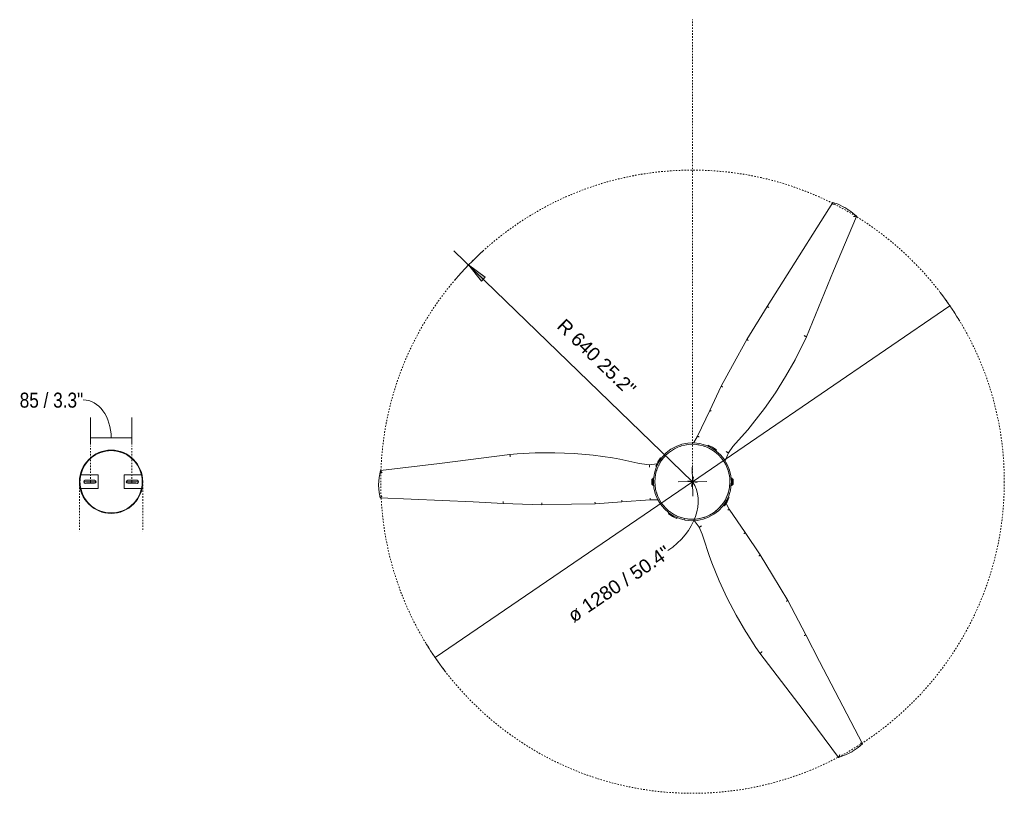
# Model space of a CAD drawing. Header units: millimetres. Extents: x 5770 to 11194, y -2860 to 7544.
# Tile 3 of 3: x 9173 to 11194, y 5955 to 7544. Entities that reach past the tile are written whole.
import ezdxf

# ---------------------------------------------------------------- set-up
doc = ezdxf.new("R2010")
doc.units = ezdxf.units.MM
doc.linetypes.add('Dash', pattern=[6, 3, -3])
doc.layers.add('A-ANNO-DIMS', color=7, linetype='Dash', lineweight=9, true_color=0xd2d2d2)
doc.layers.add('A-ANNO-DIMS-14', color=7, linetype='Continuous', lineweight=9)
doc.layers.add('E-LITE-EQPM', color=7, linetype='Continuous', lineweight=20)
doc.styles.add('Arial', font='arial.ttf', dxfattribs={"height": 28})
doc.styles.add('Arial Narrow', font='ARIALN.TTF', dxfattribs={"height": 30.8})
doc.dimstyles.new('Diameter_-_3mm_Arial', dxfattribs={"dimscale": 304.8, "dimtxt": 28.567263, "dimasz": 0, "dimexe": 0.110236, "dimexo": 0, "dimgap": 0.068898, "dimtad": 1, "dimjust": 3, "dimdec": 0, "dimzin": 0, "dimdsep": 46, "dimtxsty": 'Arial', "dimblk1": 'NONE', "dimblk2": 'NONE', "dimsah": 1, "dimcen": 0.09, "dimadec": 0, "dimazin": 0, "dimtfac": 1, "dimtdec": 4, "dimtix": 1, "dimtmove": 0, "dimatfit": 2, "dimfxl": 1, "dimtvp": 1, "dimtolj": 1, "dimtzin": 0, "dimarcsym": 2})
doc.dimstyles.new('FARO_-_2_2mm_Arial_Narrow_mm_Inch_Right', dxfattribs={"dimscale": 304.8, "dimtxt": 31.521674, "dimasz": 0, "dimexe": 0.137795, "dimexo": 0.0625, "dimgap": 0.022966, "dimtad": 1, "dimdec": 0, "dimzin": 0, "dimdsep": 46, "dimtxsty": 'Arial Narrow', "dimblk1": 'NONE', "dimblk2": 'NONE', "dimsah": 1, "dimcen": 0.09, "dimadec": 0, "dimazin": 0, "dimtfac": 1, "dimtdec": 4, "dimtix": 1, "dimtmove": 1, "dimatfit": 3, "dimfxl": 0.045932, "dimfxlon": 1, "dimtvp": 1, "dimtolj": 1, "dimtzin": 0, "dimarcsym": 2})
doc.dimstyles.new('Radial_-_3mm_Arial', dxfattribs={"dimscale": 304.8, "dimtxt": 28.567263, "dimasz": 0.137795, "dimexe": 0.137795, "dimexo": 0, "dimgap": 0.080381, "dimtad": 1, "dimjust": 3, "dimdec": 0, "dimzin": 0, "dimdsep": 46, "dimtxsty": 'Arial', "dimsah": 1, "dimcen": 0.09, "dimdle": 0.137795, "dimadec": 0, "dimazin": 0, "dimtfac": 1, "dimtdec": 4, "dimtix": 1, "dimtmove": 0, "dimatfit": 2, "dimfxl": 1, "dimtvp": 1, "dimtfill": 1, "dimtolj": 1, "dimtzin": 0, "dimarcsym": 2})

# ---------------------------------------------------------------- blocks, each defined once
blk = doc.blocks.new('32043 - 32043 MINI TUBEFAN Matt black ceiling fan with DC motor-516760-Planta_PDF')
at = {"layer": 'E-LITE-EQPM'}
for p, q in [((44.3, 388.8), (47.2, 309)), ((47.2, 309), (46.2, 248.2)), ((46.2, 248.2), (45.2, 199.8)), ((45.2, 199.8), (41.3, 144.8)), ((41.3, 144.8), (37, 86.6)), ((41.3, 144.8), (41.2, 144.8)), ((-7.5, 80.4), (-7.5, 81.4)), ((0, 81.4), (-7.4, 81.4)), ((-5.5, 81.4), (-5.5, 83.3)), ((0, 83.3), (-5.5, 83.3)), ((5.5, 83.3), (0, 83.3)), ((7.4, 81.4), (0, 81.4)), ((5.5, 83.3), (5.5, 81.4)), ((7.5, 81.4), (7.5, 80.4)), ((-48.1, 63.9), (-49.2, 65.6)), ((-32.3, 75.4), (-31.3, 73.6)), ((-12, 76.1), (-12.3, 76)), ((0, 80.4), (-7.4, 80.4)), ((-3.2, 79.8), (-3.2, 80.4)), ((7.4, 80.4), (0, 80.4)), ((3.2, 80.4), (3.2, 79.8)), ((65.6, 49.2), (63.9, 48.1)), ((75.4, 32.3), (73.6, 31.3)), ((-146.6, -35.5), (-93.9, -10.4)), ((-196.4, -59.3), (-146.6, -35.5)), ((-146.6, -35.5), (-146.6, -35.6)), ((-75.4, -32.3), (-73.6, -31.3)), ((-238.9, -82.3), (-196.4, -59.3)), ((-63.9, -48.1), (-65.6, -49.2)), ((-54.7, -54.2), (-54.5, -54.4)), ((-7.5, -81.4), (-7.5, -80.4)), ((0, -80.4), (-7.4, -80.4)), ((-3.2, -80.4), (-3.2, -79.8)), ((7.4, -80.4), (0, -80.4)), ((3.2, -79.8), (3.2, -80.4)), ((7.5, -80.4), (7.5, -81.4)), ((32.3, -75.4), (31.3, -73.6)), ((56.1, -75.7), (44.3, -69)), ((48.1, -63.9), (49.2, -65.6)), ((104.4, -108.4), (56.1, -75.7)), ((-292.2, -111.5), (-238.9, -82.3)), ((0, -81.4), (-7.4, -81.4)), ((-5.5, -83.3), (-5.5, -81.4)), ((0, -83.3), (-5.5, -83.3)), ((7.4, -81.4), (0, -81.4)), ((5.5, -83.3), (0, -83.3)), ((5.5, -81.4), (5.5, -83.3)), ((-360.1, -153.5), (-292.2, -111.5)), ((104.4, -108.4), (104.5, -108.3)), ((150.1, -139.3), (104.4, -108.4)), ((191.5, -164.4), (150.1, -139.3)), ((243.7, -195.5), (191.5, -164.4)), ((314.2, -232.9), (243.7, -195.5))]:
    blk.add_line(p, q, dxfattribs=at)
at = {"layer": 'E-LITE-EQPM', "flags": 128}
for points in [[(-56.3, 374.6), (-37.6, 519.5), (-23.5, 640.3)], [(-23.4, 640.4), (-8.6, 643.2), (6.4, 644.1), (6.7, 644.1)], [(6.7, 644.1), (21.7, 643.1), (33.1, 641)], [(33.1, 641), (41.3, 450), (44.3, 388.8)], [(-59.6, 322.8), (-57.6, 359.8), (-56.3, 374.6)], [(-48.9, 164.4), (-54.4, 203.5), (-58, 242.9), (-59.7, 282.5), (-59.6, 322.1), (-59.6, 322.8)], [(-38.5, 112.2), (-46.2, 148.7), (-48.9, 164.4)], [(41.2, 144.8), (40.8, 144.9), (40.2, 144.9), (39.5, 145), (38.6, 145), (37.7, 145.1)], [(-35.1, 88.1), (-36.8, 103.6), (-38.5, 112.2)], [(-37, 73.2), (-35.1, 88.1), (-35.1, 88.1)], [(37, 86.6), (37.2, 71.3), (37.3, 70.6)], [(0, -80), (-12.3, -79.1), (-24.2, -76.2), (-35.6, -71.6), (-46.2, -65.3), (-55.6, -57.5), (-63.8, -48.3), (-70.4, -37.9), (-75.4, -26.7), (-78.6, -14.8), (-80, -2.6), (-79.4, 9.7), (-77, 21.7), (-72.8, 33.3), (-66.8, 44), (-59.3, 53.7), (-50.3, 62.2), (-40.2, 69.2), (-29.1, 74.5), (-17.4, 78.1), (-5.2, 79.8), (0, 80)], [(-34.1, 69), (-34.9, 68.6), (-35.4, 68.3)], [(-23.2, 73.4), (-23.8, 73.2), (-24.6, 72.9)], [(0, 80), (12.3, 79.1), (24.2, 76.2), (35.6, 71.6), (46.2, 65.3), (55.6, 57.5), (63.8, 48.3), (70.4, 37.9), (75.4, 26.7), (78.6, 14.8), (80, 2.6), (79.4, -9.7), (77, -21.7), (72.8, -33.3), (66.8, -44), (59.3, -53.7), (50.3, -62.2), (40.2, -69.2), (29.1, -74.5), (17.4, -78.1), (5.2, -79.8), (0, -80)], [(13.6, 75.7), (12.5, 76), (12, 76)], [(25.5, 72.5), (24.2, 73.1), (23, 73.4)], [(36.2, 67.9), (35.3, 68.4), (33.7, 69.1)], [(45.9, 61.8), (45.6, 62.1), (44.2, 62.9)], [(64, 42.5), (62.5, 45), (61.8, 45.9)], [(-72.7, 25), (-73.2, 24), (-73.4, 23.2)], [(-68.2, 35.7), (-68.5, 35.1), (-68.9, 34.2)], [(69.8, 32.2), (68.7, 34.7), (67.7, 36.5)], [(73.8, 21.6), (73.3, 23.5), (72.1, 26.4)], [(-75.8, 13.1), (-76, 12.2), (-76, 11.9)], [(76.2, 10.2), (76.1, 11.8), (75.2, 15.6)], [(76.5, -6), (77, -0.2), (77, 0.1)], [(-93.9, -10.4), (-80.7, -2.7), (-79.9, -2.1)], [(-76.1, -11.4), (-76.1, -11.8), (-75.8, -13.2)], [(74.9, -16.8), (76, -12.2), (76.2, -10.5)], [(79.8, -3.6), (93.4, -13.9), (93.5, -13.9)], [(93.5, -13.9), (107.7, -20.2), (116.1, -23)], [(-146.6, -35.6), (-146.4, -35.9), (-146.2, -36.4), (-145.9, -37.1), (-145.5, -37.9), (-145.1, -38.8)], [(-73.6, -22.3), (-73.3, -23.5), (-72.5, -25.4)], [(-69.6, -32.7), (-68.7, -34.7), (-67.9, -36.1)], [(67.1, -37.4), (68.5, -35.1), (70.1, -31.3)], [(71.7, -27.5), (73.2, -24), (73.8, -21.2)], [(116.1, -23), (151.5, -34.6), (166.4, -40)], [(166.4, -40), (203.1, -54.9), (239, -71.5), (274.2, -89.7), (308.4, -109.6), (309, -110)], [(-63.9, -42.7), (-62.5, -45), (-61.8, -45.8)], [(40.5, -65.2), (45.2, -62.3), (54.4, -54.5), (62.2, -45.4), (65.1, -40.7)], [(-59.5, -73.8), (-72.2, -82.9), (-78.8, -88.7)], [(-43.3, -67.1), (-59.5, -73.8), (-59.5, -73.8)], [(-46.4, -61.3), (-45.6, -62.1), (-42.3, -64.1)], [(-37.1, -67.3), (-35.3, -68.4), (-32.1, -69.8)], [(-27.2, -71.8), (-24.2, -73.1), (-21.6, -73.7)], [(-16.8, -74.9), (-12.5, -76), (-10.7, -76.1)], [(-6.7, -76.5), (-0.5, -77), (0, -77)], [(0, -77), (12, -76.1), (17.2, -74.8)], [(21, -73.9), (23.8, -73.2), (27.6, -71.7)], [(31.1, -70.2), (34.9, -68.6), (37.4, -67.1)], [(-78.8, -88.7), (-106.7, -113.4), (-119, -123.6)], [(104.5, -108.3), (104.7, -108), (105.1, -107.6), (105.5, -107), (106, -106.2), (106.5, -105.4)], [(309, -110), (340.1, -130.2), (352.3, -138.7)], [(-119, -123.6), (-150.3, -147.7), (-182.8, -170.3), (-216.3, -191.3), (-250.7, -210.8), (-251.4, -211.2)], [(352.3, -138.7), (468.4, -227.3), (566, -299.9)], [(-573.8, -288), (-411.9, -186.4), (-360.1, -153.5)], [(-251.4, -211.2), (-284.6, -227.8), (-298, -234)], [(-298, -234), (-433.2, -289.4), (-545.2, -336.8)], [(538.3, -349.2), (368.8, -260.9), (314.2, -232.9)], [(-563.4, -312.5), (-570, -298.9), (-573.8, -288.1)], [(566.1, -300), (561.1, -314.2), (554.4, -327.7), (554.2, -327.9)], [(-545.3, -336.8), (-555.1, -325.3), (-563.3, -312.7), (-563.4, -312.5)], [(554.2, -327.9), (545.9, -340.4), (538.4, -349.2)]]:
    blk.add_lwpolyline(points, dxfattribs=at)
at = {"layer": 'E-LITE-EQPM'}
for centre, radius, start, end in [((0, 0), 82, 113.1712, 126.8288), ((0, 0), 80, 114.2907, 127.0003), ((0, 0), 80, 30, 37.0003), ((0, 0), 82, 23.1712, 36.8288), ((0, 0), 80, 22.9997, 28.5299), ((0.2, -0.3), 77.8, 11.525, 12.477), ((0, 0), 82, 203.1712, 216.8288), ((0, 0), 80, 202.9997, 208.5299), ((0, 0), 80, 210, 217.0003), ((0, 0), 82, 293.1712, 306.8288), ((0, 0), 80, 294.2907, 307.0003)]:
    blk.add_arc(centre, radius, start, end, dxfattribs=at)
for points, knots in [([(-23.4, 640.2), (-23.4, 640.3), (-23.5, 640.4), (-23.4, 640.4), (-23.4, 640.4)], [-0.2, -0.2, -0.2, -0.2, -0.1, -0.0267368, -0.0267368, -0.0267368, -0.0267368]), ([(-23.4, 640.4), (-23.3, 640.4), (-23.2, 640.4), (-22.9, 640.2), (-22.6, 640.1), (-22.4, 639.9), (-22.2, 639.8), (-22, 639.6), (-21.8, 639.5), (-21.6, 639.4), (-21.4, 639.2), (-21.1, 639), (-20.8, 638.8), (-20.5, 638.5), (-20.2, 638.2), (-19.5, 637.6), (-18.9, 637.1), (-18.5, 636.8)], [-1, -1, -1, -1, -0.9, -0.8, -0.75, -0.7, -0.65, -0.6, -0.575, -0.55, -0.5, -0.45, -0.4, -0.35, -0.3, -0.2, 0, 0, 0, 0]), ([(33, 641), (33.1, 641), (33.1, 641), (33.1, 640.9), (33.1, 640.8), (33, 640.7), (32.9, 640.6), (32.8, 640.4), (32.6, 640.2), (32.5, 640.1), (32.4, 640), (32.2, 639.8), (32, 639.6), (31.8, 639.4), (31.5, 639.1), (31.3, 638.9), (31, 638.7), (30.7, 638.3), (30.2, 637.9), (29.8, 637.5), (29.6, 637.4)], [-1, -1, -1, -1, -0.9, -0.85, -0.8, -0.75, -0.7, -0.65, -0.6, -0.575, -0.55, -0.5, -0.45, -0.4, -0.35, -0.3, -0.25, -0.2, -0.1, 0, 0, 0, 0]), ([(47.2, 309), (47.2, 309), (47.1, 309), (46.8, 309), (46, 309), (44.9, 309), (44, 309), (43.5, 308.9)], [-0.8787324, -0.8787324, -0.8787324, -0.8787324, -0.8, -0.6, -0.4, -0.2, 0, 0, 0, 0]), ([(45.2, 199.8), (45.2, 199.8), (45.2, 199.9), (44.8, 199.9), (44, 199.9), (42.9, 200), (42, 200), (41.6, 200.1)], [-0.8787589, -0.8787589, -0.8787589, -0.8787589, -0.8, -0.6, -0.4, -0.2, 0, 0, 0, 0]), ([(37, 86.6), (37, 86.6), (37, 86.6), (37, 86.6), (37, 86.6), (36.9, 86.6), (36.8, 86.6), (36.6, 86.6), (36.2, 86.7), (35.5, 86.7), (34.5, 86.8), (33.8, 86.8), (33.4, 86.9)], [0.121122, 0.121122, 0.121122, 0.121122, 0.1666667, 0.2083333, 0.25, 0.2916667, 0.3333333, 0.4166667, 0.5, 0.6666667, 0.8333333, 1, 1, 1, 1]), ([(-93.9, -10.4), (-93.9, -10.3), (-93.9, -10.4), (-93.9, -10.4), (-93.8, -10.4), (-93.8, -10.5), (-93.8, -10.6), (-93.7, -10.8), (-93.5, -11.1), (-93.2, -11.7), (-92.8, -12.6), (-92.5, -13.3), (-92.3, -13.7)], [0.121122, 0.121122, 0.121122, 0.121122, 0.1666667, 0.2083333, 0.25, 0.2916667, 0.3333333, 0.4166667, 0.5, 0.6666667, 0.8333333, 1, 1, 1, 1]), ([(-196.4, -59.3), (-196.4, -59.3), (-196.3, -59.3), (-196.2, -59.6), (-195.9, -60.3), (-195.4, -61.3), (-195, -62.2), (-194.8, -62.6)], [-0.8787589, -0.8787589, -0.8787589, -0.8787589, -0.8, -0.6, -0.4, -0.2, 0, 0, 0, 0]), ([(56.1, -75.7), (56.1, -75.6), (56.1, -75.6), (56.1, -75.6), (56.2, -75.6), (56.2, -75.5), (56.3, -75.4), (56.4, -75.3), (56.6, -74.9), (57, -74.4), (57.5, -73.6), (58, -73), (58.2, -72.6)], [0.121122, 0.121122, 0.121122, 0.121122, 0.1666667, 0.2083333, 0.25, 0.2916667, 0.3333333, 0.4166667, 0.5, 0.6666667, 0.8333333, 1, 1, 1, 1]), ([(-292.2, -111.5), (-292.2, -111.5), (-292.2, -111.6), (-292, -111.8), (-291.6, -112.5), (-291, -113.5), (-290.6, -114.3), (-290.4, -114.7)], [-0.8787324, -0.8787324, -0.8787324, -0.8787324, -0.8, -0.6, -0.4, -0.2, 0, 0, 0, 0]), ([(150.1, -139.3), (150.2, -139.3), (150.2, -139.3), (150.4, -139), (150.8, -138.3), (151.4, -137.4), (151.9, -136.7), (152.2, -136.3)], [-0.8787589, -0.8787589, -0.8787589, -0.8787589, -0.8, -0.6, -0.4, -0.2, 0, 0, 0, 0]), ([(243.7, -195.5), (243.7, -195.5), (243.7, -195.5), (243.9, -195.2), (244.3, -194.5), (244.8, -193.6), (245.3, -192.8), (245.5, -192.4)], [-0.8787324, -0.8787324, -0.8787324, -0.8787324, -0.8, -0.6, -0.4, -0.2, 0, 0, 0, 0]), ([(-573.8, -288.1), (-573.8, -288), (-573.8, -288), (-573.7, -287.9), (-573.6, -287.9), (-573.5, -287.9), (-573.3, -288), (-573.1, -288), (-572.9, -288), (-572.7, -288.1), (-572.6, -288.1), (-572.3, -288.2), (-572, -288.2), (-571.7, -288.3), (-571.4, -288.4), (-571.1, -288.5), (-570.7, -288.6), (-570.3, -288.8), (-569.7, -289), (-569.2, -289.2), (-568.9, -289.2)], [-1, -1, -1, -1, -0.9, -0.85, -0.8, -0.75, -0.7, -0.65, -0.6, -0.575, -0.55, -0.5, -0.45, -0.4, -0.35, -0.3, -0.25, -0.2, -0.1, 0, 0, 0, 0]), ([(566.1, -300), (566, -300.1), (565.9, -300.2), (565.7, -300.3), (565.4, -300.5), (565.2, -300.6), (564.9, -300.7), (564.7, -300.8), (564.5, -300.9), (564.3, -301), (564, -301.1), (563.7, -301.3), (563.4, -301.4), (563, -301.5), (562.5, -301.7), (561.7, -302), (560.9, -302.3), (560.4, -302.4)], [-1, -1, -1, -1, -0.9, -0.8, -0.75, -0.7, -0.65, -0.6, -0.575, -0.55, -0.5, -0.45, -0.4, -0.35, -0.3, -0.2, 0, 0, 0, 0]), ([(565.9, -299.9), (566, -299.9), (566.1, -299.9), (566.1, -300), (566.1, -300)], [-0.2, -0.2, -0.2, -0.2, -0.1, -0.0267368, -0.0267368, -0.0267368, -0.0267368]), ([(-545.4, -336.8), (-545.4, -336.7), (-545.4, -336.6), (-545.4, -336.3), (-545.4, -336), (-545.4, -335.7), (-545.4, -335.5), (-545.4, -335.2), (-545.3, -335), (-545.3, -334.8), (-545.3, -334.5), (-545.2, -334.1), (-545.2, -333.8), (-545.1, -333.4), (-545, -332.9), (-544.9, -332), (-544.7, -331.2), (-544.6, -330.7)], [-1, -1, -1, -1, -0.9, -0.8, -0.75, -0.7, -0.65, -0.6, -0.575, -0.55, -0.5, -0.45, -0.4, -0.35, -0.3, -0.2, 0, 0, 0, 0]), ([(-545.1, -336.7), (-545.2, -336.8), (-545.3, -336.8), (-545.3, -336.8), (-545.3, -336.8)], [-0.2, -0.2, -0.2, -0.2, -0.1, -0.0267368, -0.0267368, -0.0267368, -0.0267368]), ([(538.4, -349.2), (538.4, -349.2), (538.3, -349.2), (538.3, -349.2), (538.2, -349.1), (538.1, -349), (538.1, -348.8), (538, -348.6), (537.9, -348.4), (537.9, -348.3), (537.8, -348.1), (537.8, -347.9), (537.7, -347.6), (537.6, -347.3), (537.5, -347), (537.4, -346.6), (537.3, -346.3), (537.2, -345.8), (537.1, -345.2), (537, -344.6), (536.9, -344.4)], [-1, -1, -1, -1, -0.9, -0.85, -0.8, -0.75, -0.7, -0.65, -0.6, -0.575, -0.55, -0.5, -0.45, -0.4, -0.35, -0.3, -0.25, -0.2, -0.1, 0, 0, 0, 0])]:
    blk.add_open_spline(points, degree=3, knots=knots, dxfattribs=at)
for points in [[(44.3, 388.8), (44.3, 388.8), (44.2, 388.8), (43.8, 388.7), (43.3, 388.7), (42.5, 388.6), (41.7, 388.6), (41, 388.6), (40.7, 388.5)], [(-56.3, 374.6), (-56.3, 374.6), (-56.3, 374.6), (-56.3, 374.6)], [(-56.3, 374.6), (-56.3, 374.6), (-56.3, 374.6), (-56.3, 374.6)], [(-56.3, 374.6), (-56.2, 374.6), (-55.8, 374.6), (-55, 374.5), (-53.8, 374.4), (-52.4, 374.3), (-51.5, 374.2), (-51, 374.1)], [(-35.1, 88.1), (-35.1, 88.1), (-35.1, 88.1), (-35.1, 88.1)], [(-35.1, 88.1), (-35.1, 88.1), (-35.1, 88.1), (-35, 88.1)], [(-35, 88.1), (-35, 88.1), (-34.6, 88.1), (-33.8, 88.1), (-32.6, 88), (-31.2, 88), (-30.2, 88), (-29.8, 88)], [(76.7, -3.3), (76.7, -3.3), (76.8, -3.2), (76.8, -3.2)], [(93.4, -14), (93.4, -14), (93.2, -14.3), (92.8, -15.1), (92.2, -16.1), (91.4, -17.3), (91, -18.1), (90.7, -18.5)], [(93.4, -13.9), (93.5, -13.9), (93.5, -13.9), (93.5, -13.9)], [(93.5, -13.9), (93.5, -13.9), (93.4, -13.9), (93.4, -14)], [(-59.5, -73.7), (-59.6, -73.7), (-59.7, -73.4), (-60.2, -72.6), (-60.7, -71.6), (-61.4, -70.4), (-61.9, -69.5), (-62.1, -69.1)], [(-59.5, -73.8), (-59.5, -73.8), (-59.5, -73.8), (-59.5, -73.7)], [(-59.5, -73.8), (-59.5, -73.8), (-59.5, -73.8), (-59.5, -73.8)], [(352.3, -138.7), (352.2, -138.8), (352, -139.1), (351.5, -139.8), (350.8, -140.8), (350, -141.9), (349.4, -142.6), (349.2, -143)], [(352.3, -138.7), (352.3, -138.7), (352.3, -138.7), (352.3, -138.7)], [(352.3, -138.7), (352.3, -138.7), (352.3, -138.7), (352.3, -138.7)], [(-360.1, -153.5), (-360.1, -153.5), (-360.1, -153.6), (-359.8, -153.9), (-359.5, -154.4), (-359.1, -155), (-358.7, -155.7), (-358.3, -156.3), (-358.1, -156.6)], [(-298.1, -233.9), (-298.1, -233.8), (-298.3, -233.5), (-298.6, -232.7), (-299.1, -231.7), (-299.7, -230.4), (-300, -229.5), (-300.2, -229.1)], [(-298, -234), (-298, -234), (-298.1, -234), (-298.1, -233.9)], [(-298, -233.9), (-298, -234), (-298, -234), (-298, -234)], [(314.2, -232.9), (314.3, -232.9), (314.3, -232.8), (314.4, -232.5), (314.7, -232), (315, -231.3), (315.4, -230.5), (315.7, -230), (315.9, -229.7)]]:
    blk.add_open_spline(points, degree=3, dxfattribs=at)
blk = doc.blocks.new('DIMBLOCK5-Planta_PDF Fixing Holes')
at = {"layer": 'A-ANNO-DIMS-14', "color": 251, "true_color": 0x5b5b5b, "transparency": 16777216}
for p, q in [((9318.3, 6671.1), (9318.3, 6727.1)), ((9403.2, 6671.1), (9403.2, 6727.1)), ((9318.3, 6685.1), (9403.2, 6685.1)), ((9318.3, 6685.1), (9318.3, 6671.1)), ((9403.2, 6685.1), (9403.2, 6671.1))]:
    blk.add_line(p, q, dxfattribs=at)
blk.add_ellipse((9303.5, 6685.1), major_axis=(0, 78.1), ratio=0.732571, start_param=4.712389, end_param=6.283185, dxfattribs=at)
at = {"layer": 'A-ANNO-DIMS-14', "color": 0, "transparency": 16777216, "insert": (9173, 6777.9), "char_height": 30.8, "width": 156.708, "attachment_point": 1, "line_spacing_factor": 0.974696, "style": 'Arial Narrow'}
blk.add_mtext('85 / 3.3"', dxfattribs=at)
blk = doc.blocks.new('_None')
blk = doc.blocks.new('DIMBLOCK6-Planta_PDF')
at = {"layer": 'A-ANNO-DIMS-14', "color": 8, "true_color": 0x787878, "transparency": 16777216}
for p, q in [((10554.1, 6595), (11082.4, 6956.1)), ((10554.1, 6595), (10025.8, 6233.8)), ((10544.4, 6596.8), (10563.8, 6593.1)), ((10552.3, 6585.2), (10555.9, 6604.7))]:
    blk.add_line(p, q, dxfattribs=at)
for start, end in [(31.3498, 37.3659), (211.3498, 217.3659)]:
    blk.add_arc((10554.1, 6595), 640, start, end, dxfattribs=at)
blk.add_ellipse((10453.8, 6526.4), major_axis=(100.3, 68.6), ratio=0.727559, start_param=4.712389, end_param=6.283185, dxfattribs=at)
at = {"layer": 'A-ANNO-DIMS-14', "color": 0, "transparency": 16777216, "insert": (10294.6, 6327.9), "char_height": 28, "width": 292.177, "attachment_point": 1, "rotation": 34.3579, "line_spacing_factor": 0.941778, "style": 'Arial'}
blk.add_mtext('ø 1280 / 50.4"', dxfattribs=at)
blk = doc.blocks.new('DIMBLOCK7-Planta_PDF')
at = {"layer": 'A-ANNO-DIMS-14', "transparency": 16777216}
blk.add_hatch(color=256, dxfattribs=at).paths.add_polyline_path([(10094.3, 7040.1), (10120.6, 7006.9), (10128.3, 7014.8)], flags=0)
for p, q in [((10554.1, 6595), (10064.1, 7069.3)), ((10094.3, 7040.1), (10120.6, 7006.9)), ((10128.3, 7014.8), (10094.3, 7040.1)), ((10120.6, 7006.9), (10128.3, 7014.8)), ((10553.6, 6624.6), (10554.6, 6565.3)), ((10524.4, 6594.5), (10583.8, 6595.4))]:
    blk.add_line(p, q, dxfattribs=at)
blk.add_arc((10554.1, 6595), 640, 132.1715, 139.6916, dxfattribs=at)
at = {"layer": 'A-ANNO-DIMS-14', "color": 0, "transparency": 16777216, "insert": (10293.1, 6932.3), "char_height": 28, "width": 245.239, "attachment_point": 1, "rotation": 315.9316, "line_spacing_factor": 0.941778, "style": 'Arial', "bg_fill": 3, "box_fill_scale": 1.25, "bg_fill_color": 256, "bg_fill_true_color": 13158600, "bg_fill_transparency": 0}
blk.add_mtext('R 640 25.2"', dxfattribs=at)

msp = doc.modelspace()

# ---------------------------------------------------------------- linework, layer by layer
at = {"layer": 'A-ANNO-DIMS'}
for p, q in [((10554.1, 6595), (10554.1, 7544)), ((9318.3, 6595), (9318.3, 6669)), ((9403.2, 6595), (9403.2, 6669)), ((9295.7, 6595), (9295.7, 6492.7)), ((9329.5, 6595), (9329.5, 6595.8)), ((9425.7, 6595), (9425.7, 6492.7))]:
    msp.add_line(p, q, dxfattribs=at)
msp.add_circle((10554.1, 6595), 640, dxfattribs=at)
at = {"layer": 'E-LITE-EQPM'}
for p, q in [((9334.1, 6608.8), (9298.3, 6608.8)), ((9329.7, 6594.8), (9304.7, 6594.8)), ((9309.9, 6597.9), (9326.6, 6597.9)), ((9326.6, 6591.7), (9309.9, 6591.7)), ((9318.3, 6591.7), (9318.3, 6597.9)), ((9334.1, 6580.8), (9334.1, 6608.8)), ((9423.2, 6608.8), (9387.4, 6608.8)), ((9387.4, 6608.8), (9387.4, 6580.8)), ((9391.7, 6594.8), (9416.7, 6594.8)), ((9394.8, 6597.9), (9411.6, 6597.9)), ((9411.6, 6591.7), (9394.8, 6591.7)), ((9403.2, 6591.7), (9403.2, 6597.9)), ((9298.3, 6580.8), (9334.1, 6580.8)), ((9387.4, 6580.8), (9423.2, 6580.8))]:
    msp.add_line(p, q, dxfattribs=at)
for centre, radius, start, end in [((10553.8, 6594.8), 77, 90, 270), ((10553.8, 6594.8), 77, 270, 90), ((9360.7, 6594.8), 65, 0, 180), ((9360.7, 6594.8), 64, 12.6361, 167.3639), ((9360.7, 6594.8), 65, 180, 0), ((9360.7, 6594.8), 64, 167.3658, 180), ((9360.7, 6594.8), 64, 180, 192.6342), ((9360.7, 6594.8), 64, 170.8911, 172.9933), ((9308.2, 6594.8), 3.5, 62.3396, 297.6604), ((9326.6, 6594.8), 3.1, 270, 90), ((9394.8, 6594.8), 3.1, 90, 270), ((9413.2, 6594.8), 3.5, 242.3396, 117.6604), ((9360.7, 6594.8), 64, 360, 12.6342), ((9360.7, 6594.8), 64, 347.3658, 360), ((9360.7, 6594.8), 64, 7.0067, 9.1089), ((9360.7, 6594.8), 64, 187.0067, 189.1089), ((9360.7, 6594.8), 64, 192.6361, 347.3639), ((9360.7, 6594.8), 64, 350.8911, 352.9933)]:
    msp.add_arc(centre, radius, start, end, dxfattribs=at)

# ---------------------------------------------------------------- block references
at = {"layer": 'E-LITE-EQPM', "extrusion": (0, 0, -1), "rotation": 270.0000000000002}
msp.add_blockref('32043 - 32043 MINI TUBEFAN Matt black ceiling fan with DC motor-516760-Planta_PDF', (-10553.9, 6594.8), dxfattribs=at)

# ---------------------------------------------------------------- dimensions: what is measured, and where the dimension line sits
at = {"layer": 'A-ANNO-DIMS', "color": 8, "linetype": 'Continuous', "true_color": 0x787878}
dim = msp.add_diameter_dim_2p(p1=(11082.4, 6956.1), p2=(10025.8, 6233.8), dimstyle='Diameter_-_3mm_Arial', override={"dimpost": 'ø<>'}, dxfattribs=at)
dim.commit()
dim.dimension.update_dxf_attribs({"geometry": 'DIMBLOCK6-Planta_PDF', "text_midpoint": (10532, 6627.3)})
at = {"layer": 'A-ANNO-DIMS', "color": 251, "linetype": 'Continuous', "true_color": 0x5b5b5b}
dim = msp.add_linear_dim(base=(9403.2, 6685.1), p1=(9318.3, 6671.1), p2=(9403.2, 6671.1), dimstyle='FARO_-_2_2mm_Arial_Narrow_mm_Inch_Right', override={"dimpost": '<>', "dimfxl": 84.975192}, dxfattribs=at)
dim.commit()
dim.dimension.update_dxf_attribs({"geometry": 'DIMBLOCK5-Planta_PDF Fixing Holes', "text_midpoint": (9251.3, 6757.4), "dimtype": 160})

# ---------------------------------------------------------------- next in the draw order: dimensions: what is measured, and where the dimension line sits
at = {"layer": 'A-ANNO-DIMS', "color": 7, "linetype": 'Continuous'}
dim = msp.add_radius_dim(center=(10554.1, 6595), mpoint=(10094.3, 7040.1), dimstyle='Radial_-_3mm_Arial', override={"dimpost": 'R<>'}, dxfattribs=at)
dim.commit()
dim.dimension.update_dxf_attribs({"geometry": 'DIMBLOCK7-Planta_PDF', "text_midpoint": (10368.8, 6833.4)})

doc.saveas('drawing.dxf')
